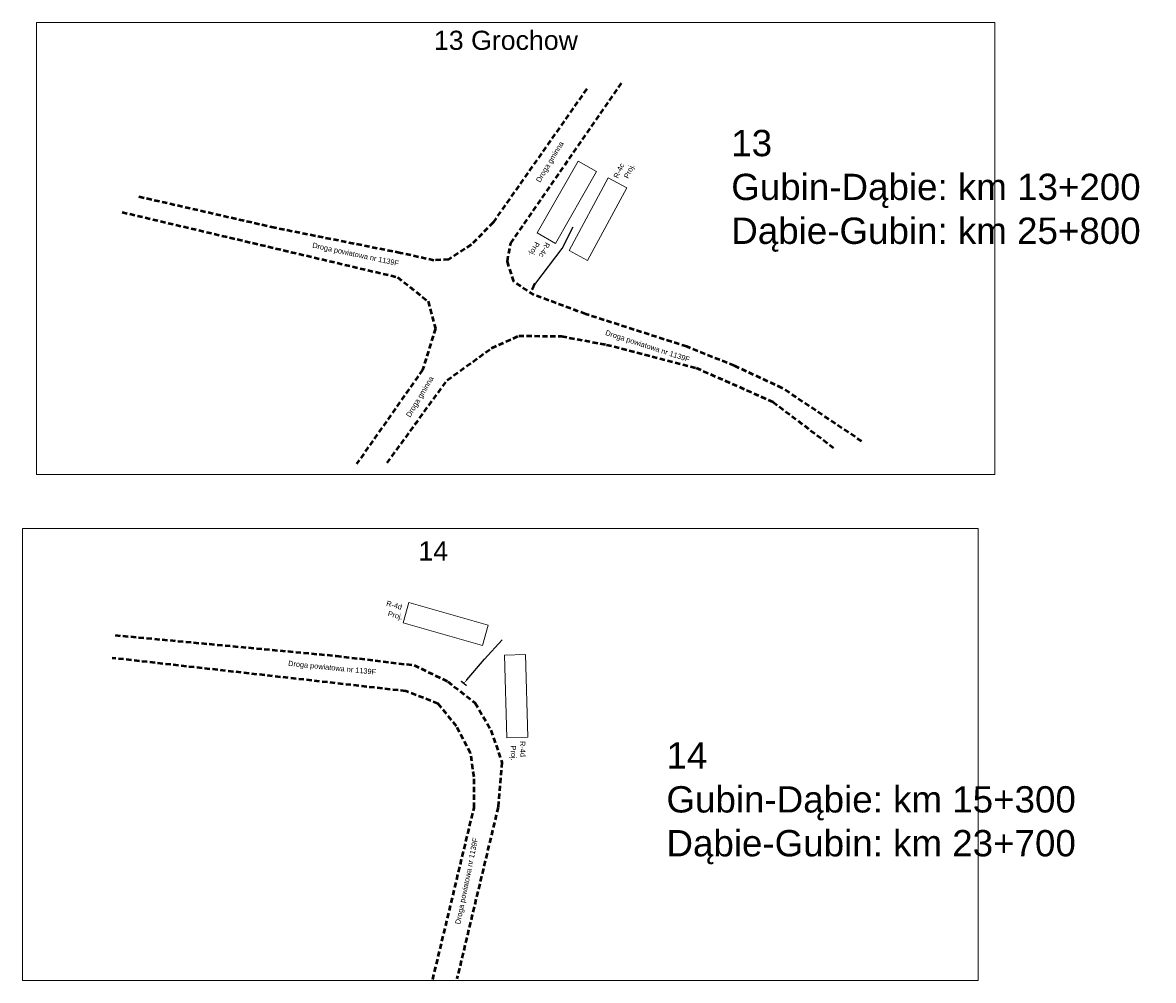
# Model space of a CAD drawing. Header units: millimetres. Extents: x -32728 to 16036, y -21222 to 1675.
# Tile 12 of 58: x 1366 to 1581, y -630 to -448. Entities that reach past the tile are written whole.
import ezdxf
from ezdxf import colors
from ezdxf.entities.mleader import LeaderData, LeaderLine
from ezdxf.math import Vec2, Vec3

# ---------------------------------------------------------------- set-up
doc = ezdxf.new("R2010")
doc.units = ezdxf.units.MM
doc.linetypes.add('2', pattern=[1.5, 1, -0.5])
doc.layers.add('0  podklady', color=250, linetype='Continuous', lineweight=5, plot=False)
doc.layers.add('0 pomoc', color=61, linetype='Continuous', lineweight=30, plot=False)
doc.layers.add('10 znaki pionowe projektowane', color=1, linetype='Continuous', lineweight=15)
doc.layers.add('2 krawedz jezdni', color=7, linetype='2', lineweight=50, true_color=0x000000)
doc.layers.add('4 wymiary', color=7, linetype='Continuous', lineweight=15, true_color=0x000000)
doc.styles.add('plan', font='arial.ttf', dxfattribs={"height": 1})
doc.styles.get("Standard").update_dxf_attribs({"font": 'arial.ttf'})
picture_1 = doc.add_image_def('image18.png', size_in_pixel=(1894, 893))
picture_2 = doc.add_image_def('image19.png', size_in_pixel=(1888, 893))
picture_3 = doc.add_image_def('image75.png', size_in_pixel=(2967, 756))
picture_4 = doc.add_image_def('image76.png', size_in_pixel=(2967, 756))
picture_5 = doc.add_image_def('image77.png', size_in_pixel=(2967, 756))
picture_6 = doc.add_image_def('image78.png', size_in_pixel=(2967, 756))

# ---------------------------------------------------------------- blocks, each defined once
blk = doc.blocks.new('Słupek')
h = blk.add_hatch(color=256)
h.paths.add_polyline_path([(-50, -5), (0, -5), (50, -5), (50, -10), (-50, -10)])
h.paths.add_polyline_path([(5, 0, 1), (-5, 0, 1)])
at = {"color": 7}
blk.add_lwpolyline([(-50, -5), (50, -5), (50, -10), (-50, -10)], close=True, dxfattribs=at)
blk.add_circle((0, 0), 5, dxfattribs=at)
blk = doc.blocks.new('P_Opis_Pionowe')
at = {"flags": 1}
for tag, p in [('Wielkość', (0, -1.2)), ('Odblaskowość', (0, -2.4)), ('Aktywny', (0, -3.6)), ('Ilość', (0, -4.8)), ('Dodatkowe', (0, -6)), ('Kilometraż', (0, -7.2)), ('NrDrogi', (0, -8.4))]:
    blk.add_attdef(tag, p, '', height=1, dxfattribs=at)
for tag, p in [('Symbol', (0, 0)), ('Stan', (5, 0))]:
    blk.add_attdef(tag, p, '', height=1)

msp = doc.modelspace()

# ---------------------------------------------------------------- linework, layer by layer
at = {"layer": '2 krawedz jezdni', "color": 0}
for points in [[(1525.12, -527.762), (1510.038, -517.645), (1500.951, -513.43), (1491.865, -509.776), (1472.661, -503.594), (1462.825, -499.94), (1458.984, -497.411), (1457.767, -493.57), (1458.422, -490.104), (1479.687, -459.378)], [(1472.848, -460.784), (1455.05, -486.17), (1450.928, -490.385), (1446.619, -493.196), (1443.809, -493.383), (1437.439, -491.978), (1413.551, -487.2), (1387.322, -481.205)], [(1384.512, -484.203), (1436.877, -496.568), (1442.685, -501.158), (1444.09, -506.31), (1441.654, -514.179), (1429.102, -532.071)], [(1434.909, -531.884), (1446.338, -516.146), (1454.769, -510.057), (1459.921, -507.715), (1468.071, -507.809), (1476.596, -509.402), (1493.645, -513.804), (1508.258, -520.268), (1519.78, -528.98)], [(1383.18, -564.626), (1425.214, -568.55), (1440.018, -570.333), (1446.439, -573.425), (1451.67, -577.527), (1454.643, -582.7), (1456.724, -588.764), (1456.011, -597.325), (1448.163, -629.965)], [(1443.585, -630.084), (1451.433, -597.444), (1451.433, -591.558), (1450.779, -587.04), (1448.103, -581.927), (1444.596, -577.646), (1438.472, -575.268), (1382.645, -568.966)]]:
    msp.add_lwpolyline(points, dxfattribs=at)

# ---------------------------------------------------------------- block references
at = {"layer": '10 znaki pionowe projektowane'}
ref = msp.add_blockref('P_Opis_Pionowe', (1478.809, -477.876), dxfattribs=dict(at, rotation=64.78576579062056))
ref.add_attrib('Symbol', 'R-4c', (1478.809, -477.876), dxfattribs={"layer": '0', "height": 1, "rotation": 4384.78577})
ref.add_attrib('Stan', 'Proj.', (1480.765, -477.917), dxfattribs={"layer": '0', "height": 1, "rotation": 4384.78577})
ref = msp.add_blockref('P_Opis_Pionowe', (1465.029, -489.835), dxfattribs=dict(at, rotation=243.4575873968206))
ref.add_attrib('Symbol', 'R-4c', (1465.029, -489.835), dxfattribs={"layer": '0', "height": 1, "rotation": 4563.45759})
ref.add_attrib('Stan', 'Proj.', (1463.074, -489.748), dxfattribs={"layer": '0', "height": 1, "rotation": 4563.45759})
for p, xscale, yscale, zscale, rotation in [((1462.734, -498.34), 0.01217587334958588, 0.01217587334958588, 0.01217587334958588, 247.1434762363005), ((1462.736, -498.346), 0.01217587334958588, 0.01217587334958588, 0.01217587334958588, 66.69233768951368), ((1449.539, -573.73), 0.01217587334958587, 0.01217587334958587, 0.01217587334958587, 320.6871547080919)]:
    msp.add_blockref('Słupek', p, dxfattribs=dict(at, xscale=xscale, yscale=yscale, zscale=zscale, rotation=rotation))
ref = msp.add_blockref('P_Opis_Pionowe', (1434.661, -558.999), dxfattribs=dict(at, rotation=344.2481480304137))
ref.add_attrib('Symbol', 'R-4d', (1434.661, -558.999), dxfattribs={"layer": '0', "height": 1, "rotation": 6464.24815})
ref.add_attrib('Stan', 'Proj.', (1434.942, -560.935), dxfattribs={"layer": '0', "height": 1, "rotation": 6464.24815})
ref = msp.add_blockref('P_Opis_Pionowe', (1460.156, -584.767), dxfattribs=dict(at, rotation=271.6933663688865))
ref.add_attrib('Symbol', 'R-4d', (1460.156, -584.767), dxfattribs={"layer": '0', "height": 1, "rotation": 6391.69337})
ref.add_attrib('Stan', 'Proj.', (1458.393, -585.615), dxfattribs={"layer": '0', "height": 1, "rotation": 6391.69337})

# ---------------------------------------------------------------- texts
at = {"layer": '0  podklady', "color": 1, "char_height": 3.636, "width": 51.91881, "attachment_point": 1}
for s, insert in [('13 Grochow', (1443.805, -449.719)), ('14', (1440.862, -546.794))]:
    msp.add_mtext(s, dxfattribs=dict(at, insert=insert))
at = {"layer": '0 pomoc', "color": 1, "char_height": 5, "width": 94.7938, "attachment_point": 1}
for s, insert in [('13\\PGubin-Dąbie: km 13+200\\PDąbie-Gubin: km 25+800', (1500.342, -468.573)), ('14\\PGubin-Dąbie: km 15+300\\PDąbie-Gubin: km 23+700', (1488.016, -584.999))]:
    msp.add_mtext(s, dxfattribs=dict(at, insert=insert))
at = {"layer": '4 wymiary', "char_height": 1, "width": 16.73043, "attachment_point": 1, "style": 'plan'}
for s, insert, rotation in [('Droga gminna', (1463.129, -478.143), 58.83079), ('Droga powiatowa nr 1139F', (1420.83, -489.965), 347.92068), ('Droga powiatowa nr 1139F', (1476.615, -506.58), 341.96658), ('Droga gminna', (1438.419, -522.792), 58.83079), ('Droga powiatowa nr 1139F', (1416.155, -569.459), 354.25037), ('Droga powiatowa nr 1139F', (1447.81, -619.462), 78.26366)]:
    msp.add_mtext(s, dxfattribs=dict(at, insert=insert, rotation=rotation))

# ---------------------------------------------------------------- pictures from other files: only their frames are drawn
at = {"layer": '0  podklady'}
image = msp.add_image(picture_1, insert=(1368.221, -534.098), size_in_units=(182.233, 85.921), dxfattribs=at)
image.dxf.flags = 7
image = msp.add_image(picture_2, insert=(1365.601, -630.249), size_in_units=(181.656, 85.921), dxfattribs=at)
image.dxf.flags = 7
at = {"layer": '10 znaki pionowe projektowane'}
image = msp.add_image(picture_3, insert=(1471.214, -474.52), size_in_units=(15.698, 4), rotation=-119.68314, dxfattribs=at)
image.dxf.flags = 7
image = msp.add_image(picture_4, insert=(1473.01, -493.394), size_in_units=(15.698, 4), rotation=61.64504, dxfattribs=at)
image.dxf.flags = 7
image = msp.add_image(picture_6, insert=(1437.942, -562.272), size_in_units=(15.698, 4), rotation=-15.84915, dxfattribs=at)
image.dxf.flags = 7
image = msp.add_image(picture_5, insert=(1457.219, -568.433), size_in_units=(15.698, 4), rotation=-88.40394, dxfattribs=at)
image.dxf.flags = 7

# ---------------------------------------------------------------- leaders
ml = msp.add_multileader_mtext('Standard', dxfattribs=at)
ml.set_content('', color=256)
ml.set_leader_properties()
ml.build(insert=Vec2(0, 0))
ml.multileader.update_dxf_attribs({"has_dogleg": 0, "arrow_head_size": 0.8})
ctx = ml.context
ctx.base_point, ctx.char_height, ctx.arrow_head_size, ctx.landing_gap_size, ctx.plane_origin, ctx.plane_x_axis, ctx.plane_y_axis = Vec3(1469.873, -486.346), 0.8, 0.8, 0.4, Vec3(1317.272, -429.322), Vec3(0.5477063, -0.8366707), Vec3(0.8366707, 0.5477063)
ctx.text_align_type = 2
notes = []
notes.append((ctx, [(0, (1, 1, 0), (1471.187, -488.354), (-0.5477063, 0.8366707), 1.6, [(0, [(1462.721, -498.358), (1468.175, -491.091)], 256, [])])]))
ctx.mtext.insert, ctx.mtext.text_direction, ctx.mtext.rotation, ctx.mtext.alignment, ctx.mtext.flow_direction = Vec3(1470.427, -486.461), Vec3(0.5477063, -0.8366707), 5.2920092, 3, 5
ml = msp.add_multileader_mtext('Standard', dxfattribs=at)
ml.set_content('', color=256)
ml.set_leader_properties()
ml.build(insert=Vec2(0, 0))
ml.multileader.update_dxf_attribs({"has_dogleg": 0, "arrow_head_size": 0.8})
ctx = ml.context
ctx.base_point, ctx.char_height, ctx.arrow_head_size, ctx.landing_gap_size, ctx.plane_origin, ctx.plane_x_axis, ctx.plane_y_axis = Vec3(1456.808, -565.511), 0.8, 0.8, 0.4, Vec3(1292.607, -609.523), Vec3(0.9480815, -0.3180274), Vec3(0.3180274, 0.9480815)
notes.append((ctx, [(0, (1, 1, 0), (1455.291, -565.002), (0.9480815, -0.3180274), 1.6, [(0, [(1449.573, -573.701), (1453.429, -569.155)], 256, [])])]))
ctx.mtext.insert, ctx.mtext.text_direction, ctx.mtext.rotation, ctx.mtext.flow_direction = Vec3(1457.314, -565.259), Vec3(0.9480815, -0.3180274), 5.9595372, 5
for ctx, leaders in notes:
    for number, flags, end, landing, length, lines in leaders:
        leader = LeaderData()
        leader.index, (leader.has_last_leader_line, leader.has_dogleg_vector, leader.attachment_direction) = number, flags
        leader.last_leader_point, leader.dogleg_vector, leader.dogleg_length = Vec3(end), Vec3(landing), length
        for number, points, colour, breaks in lines:
            line = LeaderLine()
            line.index, line.vertices, line.color, line.breaks = number, Vec3.list(points), colors.encode_raw_color(colour), breaks
            leader.lines.append(line)
        ctx.leaders.append(leader)

doc.saveas('drawing.dxf')
